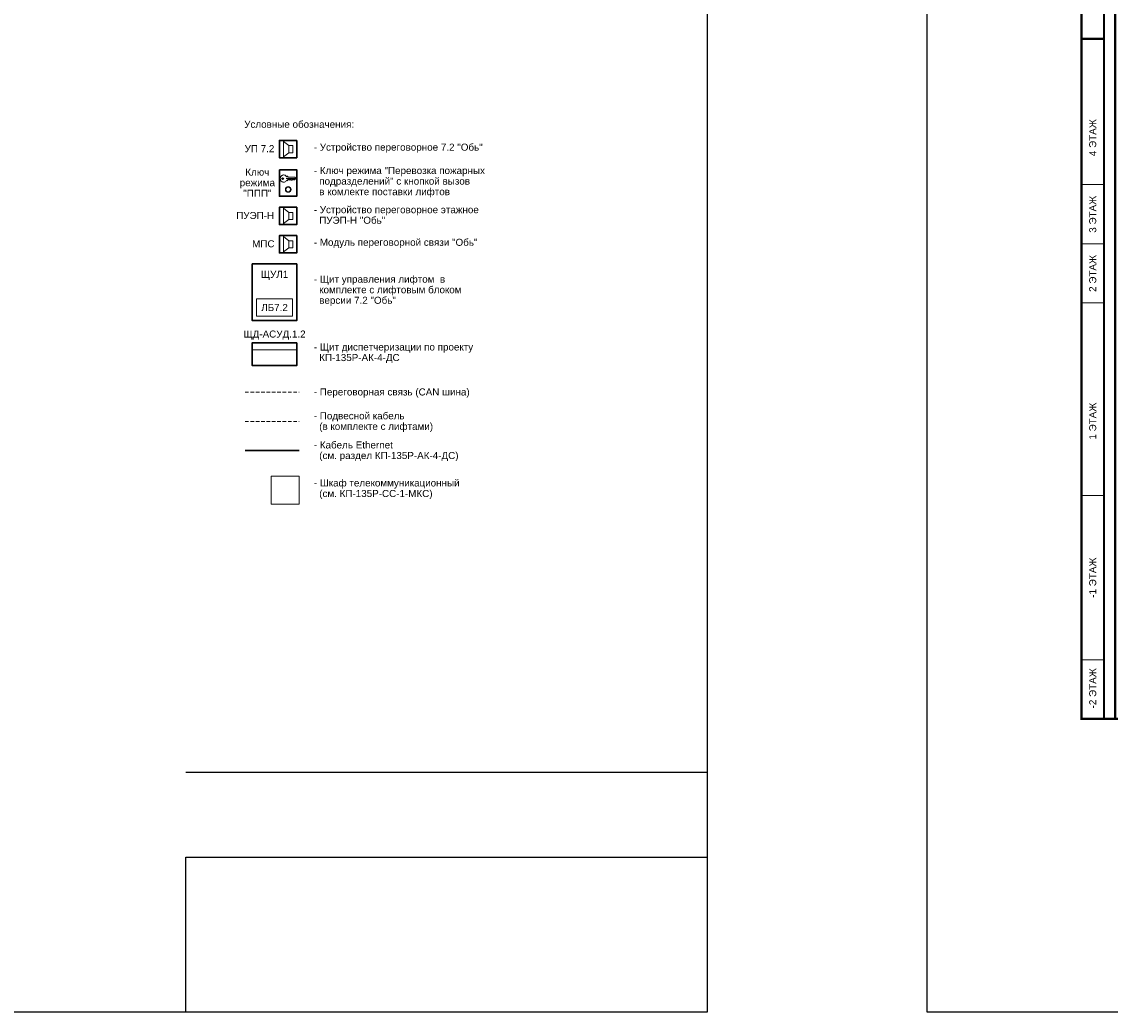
# Model space of a CAD drawing. Header units: millimetres. Extents: x 0 to 2625, y -889 to 841.
# Tile 18 of 24: x 1487 to 1874, y -677 to -326. Entities that reach past the tile are written whole.
import ezdxf
from ezdxf.enums import TextEntityAlignment as Align

# ---------------------------------------------------------------- set-up
doc = ezdxf.new("R2010")
doc.units = ezdxf.units.MM
doc.linetypes.add('штриховая', pattern=[19.05, 12.7, -6.35])
doc.layers.get('0').update_dxf_attribs({"lineweight": 15})
doc.layers.add('UNPLOTTED', color=2, linetype='Continuous', plot=False)
doc.styles.add('CP.Text', font='arial.ttf')

# ---------------------------------------------------------------- blocks, each defined once
blk = doc.blocks.new('*U1')
at = {"color": 0}
blk.add_line((0, 85.08), (-185, 85.08), dxfattribs=at)
for points in [[(0, 584), (0, 0), (-816, 0), (-816, 584)], [(-185, 55.08), (0, 55.08), (0, 0), (-185, 0)]]:
    blk.add_lwpolyline(points, close=True, dxfattribs=at)

msp = doc.modelspace()

# ---------------------------------------------------------------- linework, layer by layer
msp.add_line((1569.25, -441.96), (1585.02, -441.96))
at = {"color": 4, "linetype": 'штриховая', "ltscale": 0.1}
msp.add_line((1566.67, -457.07), (1585.92, -457.07), dxfattribs=at)
at = {"color": 30, "linetype": 'штриховая', "ltscale": 0.1, "true_color": 0xf26722}
msp.add_line((1566.67, -467.41), (1585.92, -467.41), dxfattribs=at)
at = {"color": 1, "lineweight": 30}
msp.add_line((1566.67, -477.74), (1585.92, -477.74), dxfattribs=at)
at = {"color": 251, "linetype": 'ByBlock', "lineweight": 5, "ltscale": 3, "true_color": 0x636466}
msp.add_line((1871.47, -573), (2026.65, -573), dxfattribs=at)
at = {"color": 251, "true_color": 0x636466, "const_width": 0.8}
for points in [[(1863.47, -152.5), (1871.47, -152.5), (1871.47, -573), (1863.47, -573)], [(1863.47, -331.67), (1871.47, -331.67), (1871.47, -573), (1863.47, -573)]]:
    msp.add_lwpolyline(points, close=True, dxfattribs=at)
at = {"color": 251, "linetype": 'ByBlock', "lineweight": 30, "ltscale": 3, "true_color": 0x636466, "const_width": 0.8}
msp.add_lwpolyline([(1871.47, -573), (2279.94, -573), (2279.94, -153.26), (1875.47, -153.26), (1875.47, -573), (1931.65, -573)], dxfattribs=at)
at = {"color": 251, "linetype": 'ByBlock', "lineweight": 5, "ltscale": 3, "true_color": 0x636466}
for points in [[(1863.47, -331.67), (1871.47, -331.67), (1871.47, -289.67), (1863.47, -289.67)], [(1863.47, -383.38), (1871.47, -383.38), (1871.47, -331.67), (1863.47, -331.67)], [(1863.47, -404.38), (1871.47, -404.38), (1871.47, -383.38), (1863.47, -383.38)], [(1863.47, -425.38), (1871.47, -425.38), (1871.47, -404.38), (1863.47, -404.38)], [(1863.47, -493.71), (1871.47, -493.71), (1871.47, -425.38), (1863.47, -425.38)], [(1863.47, -573), (1871.47, -573), (1871.47, -493.71), (1863.47, -493.71)], [(1863.47, -573), (1871.47, -573), (1871.47, -552), (1863.47, -552)]]:
    msp.add_lwpolyline(points, close=True, dxfattribs=at)
at = {"lineweight": 30}
for points in [[(1585.02, -367.68), (1585.02, -373.86), (1578.88, -373.86), (1578.88, -367.68)], [(1578.88, -378.12), (1585.02, -378.12), (1585.02, -387.52), (1578.88, -387.52)], [(1585.02, -391.39), (1585.02, -397.57), (1578.88, -397.57), (1578.88, -391.39)], [(1585.02, -401.44), (1585.02, -407.62), (1578.88, -407.62), (1578.88, -401.44)], [(1585.02, -411.53), (1585.02, -431.61), (1569.25, -431.61), (1569.25, -411.53)], [(1585.02, -439.5), (1585.02, -447.58), (1569.25, -447.58), (1569.25, -439.5)]]:
    msp.add_lwpolyline(points, close=True, dxfattribs=at)
at = {"lineweight": 18}
for points in [[(1580.28, -373.52), (1580.28, -368.02), (1582.22, -369.55), (1582.22, -372.04)], [(1583.62, -369.55), (1583.62, -372.04), (1582.22, -372.04), (1582.22, -369.55)], [(1580.28, -397.23), (1580.28, -391.73), (1582.22, -393.25), (1582.22, -395.75)], [(1583.62, -393.25), (1583.62, -395.75), (1582.22, -395.75), (1582.22, -393.25)], [(1580.28, -407.28), (1580.28, -401.78), (1582.22, -403.3), (1582.22, -405.8)], [(1583.62, -403.3), (1583.62, -405.8), (1582.22, -405.8), (1582.22, -403.3)], [(1569.25, -431.61), (1569.25, -411.53), (1585.02, -411.53), (1585.02, -431.61)]]:
    msp.add_lwpolyline(points, close=True, dxfattribs=at)
for points in [[(1584.55, -381.34), (1581.59, -381.34), (1581.25, -381.21), (1584.72, -381.21)], [(1581.38, -380.62), (1581.67, -380.41), (1581.8, -380.41), (1581.88, -380.45), (1581.88, -380.74), (1584.38, -380.74), (1584.81, -381.04), (1584.81, -381.13), (1584.26, -381.63), (1583.96, -381.63), (1583.75, -381.42), (1583.41, -381.76), (1583.37, -381.76)], [(1583.28, -381.76), (1583.2, -381.76), (1582.86, -381.46), (1582.52, -381.8), (1582.27, -381.55), (1581.88, -381.55), (1581.88, -382.01), (1581.8, -382.06), (1581.38, -381.85)]]:
    msp.add_lwpolyline(points, dxfattribs=at)
at = {"lineweight": 25}
msp.add_lwpolyline([(1583.28, -381.76), (1583.32, -381.68), (1583.37, -381.76)], dxfattribs=at)
msp.add_lwpolyline([(1570.75, -430.11), (1583.52, -430.11), (1583.52, -423.89), (1570.75, -423.89)], close=True)
at = {"color": 6}
msp.add_lwpolyline([(1575.92, -496.82), (1585.92, -496.82), (1585.92, -486.82), (1575.92, -486.82)], close=True, dxfattribs=at)
at = {"lineweight": 25}
msp.add_circle((1580, -381.23), 0.275, dxfattribs=at)
at = {"lineweight": 18}
for radius in [0.995, 0.825]:
    msp.add_circle((1581.99, -385.08), radius, dxfattribs=at)
for points, knots in [([(1579.18, -381.24), (1579.18, -381.05), (1579.21, -380.87), (1579.34, -380.55), (1579.43, -380.4), (1579.62, -380.21), (1579.7, -380.15), (1579.87, -380.04), (1579.96, -380), (1580.06, -379.98)], [0, 0, 0, 0, 0.547336, 0.547336, 1.063434, 1.063434, 1.361474, 1.361474, 1.660846, 1.660846, 1.660846, 1.660846]), ([(1580.07, -382.49), (1579.93, -382.45), (1579.81, -382.39), (1579.57, -382.22), (1579.47, -382.1), (1579.32, -381.87), (1579.27, -381.75), (1579.2, -381.5), (1579.18, -381.37), (1579.18, -381.24)], [0, 0, 0, 0, 0.417934, 0.417934, 0.875269, 0.875269, 1.256039, 1.256039, 1.653364, 1.653364, 1.653364, 1.653364]), ([(1580.06, -379.98), (1580.19, -379.94), (1580.33, -379.93), (1580.6, -379.96), (1580.73, -380.01), (1580.96, -380.13), (1581.06, -380.21), (1581.24, -380.4), (1581.31, -380.51), (1581.37, -380.63)], [0, 0, 0, 0, 0.41198, 0.41198, 0.823657, 0.823657, 1.201793, 1.201793, 1.602028, 1.602028, 1.602028, 1.602028]), ([(1581.38, -381.82), (1581.3, -381.97), (1581.21, -382.11), (1580.97, -382.33), (1580.84, -382.41), (1580.6, -382.5), (1580.49, -382.52), (1580.28, -382.53), (1580.17, -382.51), (1580.07, -382.49)], [0, 0, 0, 0, 0.510094, 0.510094, 0.964236, 0.964236, 1.282131, 1.282131, 1.607848, 1.607848, 1.607848, 1.607848])]:
    msp.add_open_spline(points, degree=3, knots=knots, dxfattribs=at)

# ---------------------------------------------------------------- block references
at = {"layer": 'UNPLOTTED'}
for p in [(1730.61, -677.08), (2624.66, -677.08)]:
    msp.add_blockref('*U1', p, dxfattribs=at)

# ---------------------------------------------------------------- texts
at = {"style": 'CP.Text'}
msp.add_text('Условные обозначения:', height=2.5, dxfattribs=at).set_placement((1566.37, -361.97), align=Align.MIDDLE_LEFT)
at = {"char_height": 2.5, "attachment_point": 5, "rotation": 90, "style": 'CP.Text'}
for s, insert, width in [('4 ЭТАЖ', (1867.47, -366.7), 21), ('3 ЭТАЖ', (1867.47, -393.88), 21), ('2 ЭТАЖ', (1867.47, -414.88), 21), ('1 ЭТАЖ', (1867.47, -467.3), 52.809), ('-1 ЭТАЖ', (1867.47, -522.85), 58.2881), ('-2 ЭТАЖ', (1867.47, -562.12), 21.7461)]:
    msp.add_mtext(s, dxfattribs=dict(at, insert=insert, width=width))
at = {"char_height": 2.5, "line_spacing_factor": 0.9, "style": 'CP.Text'}
for s, insert, width, attachment_point in [('УП 7.2', (1571.79, -370.63), 18, 5), ('- Устройство переговорное 7.2 "Обь"', (1591.05, -370.46), 76.4545, 4), ('Ключ\\Pрежима\\P"ППП"', (1571.03, -382.68), 18, 5), ('- Ключ режима "Перевозка пожарных\\P  подразделений" с кнопкой вызов\\P  в комлекте поставки лифтов', (1591.05, -382.5), 76.4545, 4), ('ПУЭП-Н', (1570.25, -394.34), 18, 5), ('- Устройство переговорное этажное ^I  \\P  ПУЭП-Н "Обь"', (1591.05, -394.16), 76.4545, 4), ('МПС', (1573.16, -404.39), 18, 5), ('- Модуль переговорной связи "Обь"', (1591.05, -404.22), 76.4545, 4), ('ЩУЛ1', (1577.13, -415.57), 15.77, 5), ('\\P- Щит управления лифтом  в \\P  комплекте с лифтовым блоком\\P  версии 7.2 "Обь"', (1591.05, -419.17), 76.4545, 4), ('ЛБ7.2', (1577.13, -427), 12.77, 5), ('ЩД-АСУД.1.2', (1577.13, -436.76), 24.8729, 5), ('- Щит диспетчеризации по проекту\\P  КП-135Р-АК-4-ДС', (1591.05, -443.23), 76.4545, 4), ('- Переговорная связь (CAN шина)', (1591.05, -457.33), 76.4545, 4), ('- Подвесной кабель\\P  (в комплекте с лифтами)', (1591.05, -467.67), 76.4545, 4), ('- Кабель Ethernet\\P  (см. раздел КП-135Р-АК-4-ДС)', (1591.05, -478.01), 76.4545, 4), ('\\pxt12;- Шкаф телекоммуникационный\\P  (см. КП-135Р-СС-1-МКС)', (1591.05, -491.49), 76.4545, 4)]:
    msp.add_mtext(s, dxfattribs=dict(at, insert=insert, width=width, attachment_point=attachment_point))

doc.saveas('drawing.dxf')
